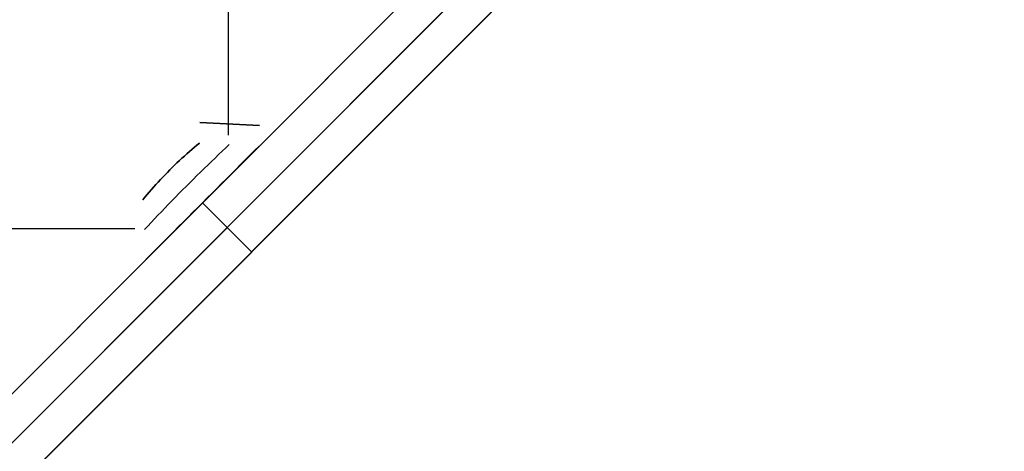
# Model space of a CAD drawing. Header units: millimetres. Extents: x -630 to 192, y -7 to 1615.
# Tile 85 of 249: x 170 to 191, y 5 to 15. Entities that reach past the tile are written whole.
import ezdxf

# ---------------------------------------------------------------- set-up
doc = ezdxf.new("R2010")
doc.units = ezdxf.units.MM
doc.header["$MEASUREMENT"] = 0
doc.layers.add('OVIDIO 160x80x72h', color=7, linetype='Continuous')

msp = doc.modelspace()

# ---------------------------------------------------------------- linework, layer by layer
at = {"layer": 'OVIDIO 160x80x72h', "extrusion": (-0.235702, 0.235702, 0.942809)}
for points in [[(-131.523, 347.658), (-131.523, 238.581)], [(-132.472, 238.581), (-132.472, 347.658)], [(-129.626, 238.581), (-129.626, 347.658)], [(-128.677, 347.658), (-128.677, 238.581)]]:
    msp.add_lwpolyline(points, dxfattribs=at)
at = {"layer": 'OVIDIO 160x80x72h'}
for points in [[(157.676, -5.542), (190.202, 26.984)], [(190.202, 26.984), (157.676, -5.542)], [(158.207, -6.072), (190.733, 26.454)], [(191.263, 25.923), (158.737, -6.603)], [(158.737, -6.603), (191.263, 25.923)], [(174.494, 24.572), (174.494, 12.179)], [(163.156, -0.062), (184.722, 21.504)], [(164.217, -1.123), (185.783, 20.443)], [(179.242, 16.024), (168.636, 5.418)], [(168.636, 5.418), (179.242, 16.024)], [(169.167, 4.888), (179.773, 15.494)], [(180.303, 14.963), (169.697, 4.357)], [(169.697, 4.357), (180.303, 14.963)], [(180.06, 14.722), (180.01, 14.671)], [(180.01, 14.671), (180.06, 14.722)], [(169.99, 4.65), (180.01, 14.671)], [(180.01, 14.671), (169.99, 4.65)], [(180.01, 14.671), (169.99, 4.65)], [(169.99, 4.65), (180.01, 14.671)], [(180.01, 14.671), (169.99, 4.65)], [(173.939, 10.721), (175, 9.66)], [(173.939, 10.721), (175, 9.66)], [(160.088, 10.166), (172.481, 10.166)]]:
    msp.add_lwpolyline(points, dxfattribs=at)
at = {"layer": 'OVIDIO 160x80x72h', "extrusion": (1, 0, 0)}
for points in [[(24.572, 719.687), (12.179, 719.687)], [(12.179, 717.004), (24.572, 717.004)], [(14.671, 719.866), (14.671, 721.366)], [(14.671, 721.366), (14.671, 719.866)], [(9.496, 717.004), (10.837, 719.687)], [(10.837, 719.687), (9.496, 717.004)], [(9.496, 717.004), (10.837, 719.687)], [(10.721, -0.134), (10.721, 719.866)], [(9.66, -0.134), (9.66, 719.866)], [(9.66, 719.866), (9.66, 721.366)]]:
    msp.add_lwpolyline(points, dxfattribs=at)
at = {"layer": 'OVIDIO 160x80x72h', "extrusion": (0, 1, 0)}
for points in [[(-173.823, 719.687), (-175.165, 717.004)], [(-175.165, 717.004), (-173.823, 719.687)], [(-175.165, 717.004), (-173.823, 719.687)], [(-172.481, 719.687), (-160.088, 719.687)], [(-160.088, 717.004), (-172.481, 717.004)]]:
    msp.add_lwpolyline(points, dxfattribs=at)
at = {"layer": 'OVIDIO 160x80x72h', "extrusion": (-0.044201, 0.145236, 0.988409)}
for points in [[(-169.838, 147.943), (-169.838, 147.765)], [(-169.838, 147.765), (-169.838, 147.943)]]:
    msp.add_lwpolyline(points, dxfattribs=at)
at = {"layer": 'OVIDIO 160x80x72h', "extrusion": (-0.008942, 0.071643, 0.99739)}
msp.add_lwpolyline([(-174.659, 61.365), (-174.659, 61.569)], dxfattribs=at)
at = {"layer": 'OVIDIO 160x80x72h', "extrusion": (0.999988, -0.004841, 4.68704e-05)}
for points in [[(13.027, 716.996), (12.793, 716.998)], [(12.793, 716.998), (13.027, 716.996)]]:
    msp.add_lwpolyline(points, dxfattribs=at)
at = {"layer": 'OVIDIO 160x80x72h', "extrusion": (0.009304, 0.999766, -0.019545)}
for points in [[(-175.045, 717.135), (-173.755, 719.843)], [(-174.756, 717.741), (-173.755, 719.843)], [(-173.755, 719.843), (-175.045, 717.135)]]:
    msp.add_lwpolyline(points, dxfattribs=at)
at = {"layer": 'OVIDIO 160x80x72h', "extrusion": (0.050971, 0.986196, -0.15754)}
msp.add_lwpolyline([(-173.546, 710.985), (-172.611, 713.835)], dxfattribs=at)
at = {"layer": 'OVIDIO 160x80x72h', "extrusion": (0.971825, 0.057166, 0.228665)}
for points in [[(1.236, 660.802), (0.488, 657.897)], [(0.488, 657.897), (1.236, 660.802)]]:
    msp.add_lwpolyline(points, dxfattribs=at)
at = {"layer": 'OVIDIO 160x80x72h', "extrusion": (0.986196, 0.050971, 0.15754)}
msp.add_lwpolyline([(1.337, 680.431), (2.272, 683.281)], dxfattribs=at)
at = {"layer": 'OVIDIO 160x80x72h', "extrusion": (-0.145236, 0.044201, 0.988409)}
for points in [[(-60.587, 269.414), (-60.587, 269.235)], [(-60.587, 269.235), (-60.587, 269.414)]]:
    msp.add_lwpolyline(points, dxfattribs=at)
at = {"layer": 'OVIDIO 160x80x72h', "extrusion": (0.999766, 0.009304, 0.019545)}
for points in [[(7.889, 713.492), (9.179, 716.201)], [(9.179, 716.201), (7.889, 713.492)], [(7.889, 713.492), (9.179, 716.201)]]:
    msp.add_lwpolyline(points, dxfattribs=at)
at = {"layer": 'OVIDIO 160x80x72h', "extrusion": (-0.071643, 0.008942, 0.99739)}
msp.add_lwpolyline([(-31.451, 221.314), (-31.451, 221.518)], dxfattribs=at)
at = {"layer": 'OVIDIO 160x80x72h', "extrusion": (-0.004841, 0.999988, -4.68704e-05)}
for points in [[(-172.525, 717.004), (-172.759, 717.007)], [(-172.759, 717.007), (-172.525, 717.004)]]:
    msp.add_lwpolyline(points, dxfattribs=at)
at = {"layer": 'OVIDIO 160x80x72h'}
for points in [[(173.874, 12.01, 719.714), (173.819, 11.965, 719.69), (173.765, 11.919, 719.668), (173.71, 11.872, 719.649), (173.656, 11.825, 719.631), (173.602, 11.777, 719.615), (173.548, 11.729, 719.601), (173.494, 11.68, 719.59), (173.441, 11.63, 719.581), (173.388, 11.58, 719.573), (173.336, 11.53, 719.568), (173.284, 11.479, 719.565), (173.232, 11.428, 719.564)], [(173.232, 11.428, 719.564), (173.284, 11.479, 719.565), (173.336, 11.53, 719.568), (173.388, 11.58, 719.573), (173.441, 11.63, 719.581), (173.494, 11.68, 719.59), (173.548, 11.729, 719.601), (173.602, 11.777, 719.615), (173.656, 11.825, 719.631), (173.71, 11.872, 719.649), (173.765, 11.919, 719.668), (173.819, 11.965, 719.69), (173.874, 12.01, 719.714)], [(174.519, 11.978, 718.36), (174.442, 11.906, 718.327), (174.365, 11.833, 718.296), (174.287, 11.759, 718.269), (174.21, 11.685, 718.244), (174.132, 11.61, 718.222), (174.054, 11.535, 718.203), (173.976, 11.459, 718.187), (173.898, 11.383, 718.173), (173.82, 11.306, 718.163), (173.742, 11.229, 718.156), (173.664, 11.152, 718.151), (173.586, 11.075, 718.15)], [(173.939, 10.721, 716.736), (174.043, 10.824, 716.737), (174.146, 10.927, 716.743), (174.249, 11.031, 716.753), (174.352, 11.134, 716.766), (174.455, 11.236, 716.783), (174.557, 11.339, 716.803), (174.66, 11.441, 716.828), (174.761, 11.543, 716.856), (174.863, 11.645, 716.888), (174.964, 11.745, 716.924), (175.064, 11.846, 716.963), (175.164, 11.945, 717.006)], [(175.164, 11.945, 717.006), (175.064, 11.846, 716.963), (174.964, 11.745, 716.924), (174.863, 11.645, 716.888), (174.761, 11.543, 716.856), (174.66, 11.441, 716.828), (174.557, 11.339, 716.803), (174.455, 11.236, 716.783), (174.352, 11.134, 716.766), (174.249, 11.031, 716.753), (174.146, 10.927, 716.743), (174.043, 10.824, 716.737), (173.939, 10.721, 716.736)], [(172.65, 10.786, 719.714), (172.696, 10.841, 719.69), (172.741, 10.896, 719.668), (172.788, 10.95, 719.648), (172.835, 11.005, 719.631), (172.883, 11.059, 719.615), (172.932, 11.113, 719.601), (172.981, 11.166, 719.59), (173.03, 11.219, 719.581), (173.08, 11.272, 719.573), (173.13, 11.325, 719.568), (173.181, 11.377, 719.565), (173.232, 11.428, 719.564)], [(173.232, 11.428, 719.564), (173.181, 11.377, 719.565), (173.13, 11.325, 719.568), (173.08, 11.272, 719.573), (173.03, 11.219, 719.581), (172.981, 11.166, 719.59), (172.932, 11.113, 719.601), (172.883, 11.059, 719.615), (172.835, 11.005, 719.631), (172.788, 10.95, 719.648), (172.741, 10.896, 719.668), (172.696, 10.841, 719.69), (172.65, 10.786, 719.714)], [(172.683, 10.141, 718.36), (172.755, 10.218, 718.327), (172.828, 10.295, 718.296), (172.901, 10.373, 718.269), (172.975, 10.45, 718.244), (173.05, 10.528, 718.222), (173.125, 10.606, 718.203), (173.201, 10.684, 718.187), (173.277, 10.763, 718.173), (173.354, 10.841, 718.163), (173.431, 10.919, 718.156), (173.508, 10.997, 718.151), (173.586, 11.075, 718.15)], [(173.939, 10.721, 716.736), (173.836, 10.618, 716.737), (173.733, 10.515, 716.743), (173.63, 10.411, 716.753), (173.527, 10.308, 716.766), (173.424, 10.205, 716.783), (173.321, 10.103, 716.803), (173.219, 10.001, 716.828), (173.117, 9.899, 716.856), (173.016, 9.797, 716.888), (172.915, 9.697, 716.924), (172.815, 9.596, 716.963), (172.715, 9.497, 717.006)], [(172.715, 9.497, 717.006), (172.815, 9.596, 716.963), (172.915, 9.697, 716.924), (173.016, 9.797, 716.888), (173.117, 9.899, 716.856), (173.219, 10.001, 716.828), (173.321, 10.103, 716.803), (173.424, 10.205, 716.783), (173.527, 10.308, 716.766), (173.63, 10.411, 716.753), (173.733, 10.515, 716.743), (173.836, 10.618, 716.737), (173.939, 10.721, 716.736)]]:
    msp.add_polyline3d(points, dxfattribs=at)

doc.saveas('drawing.dxf')
